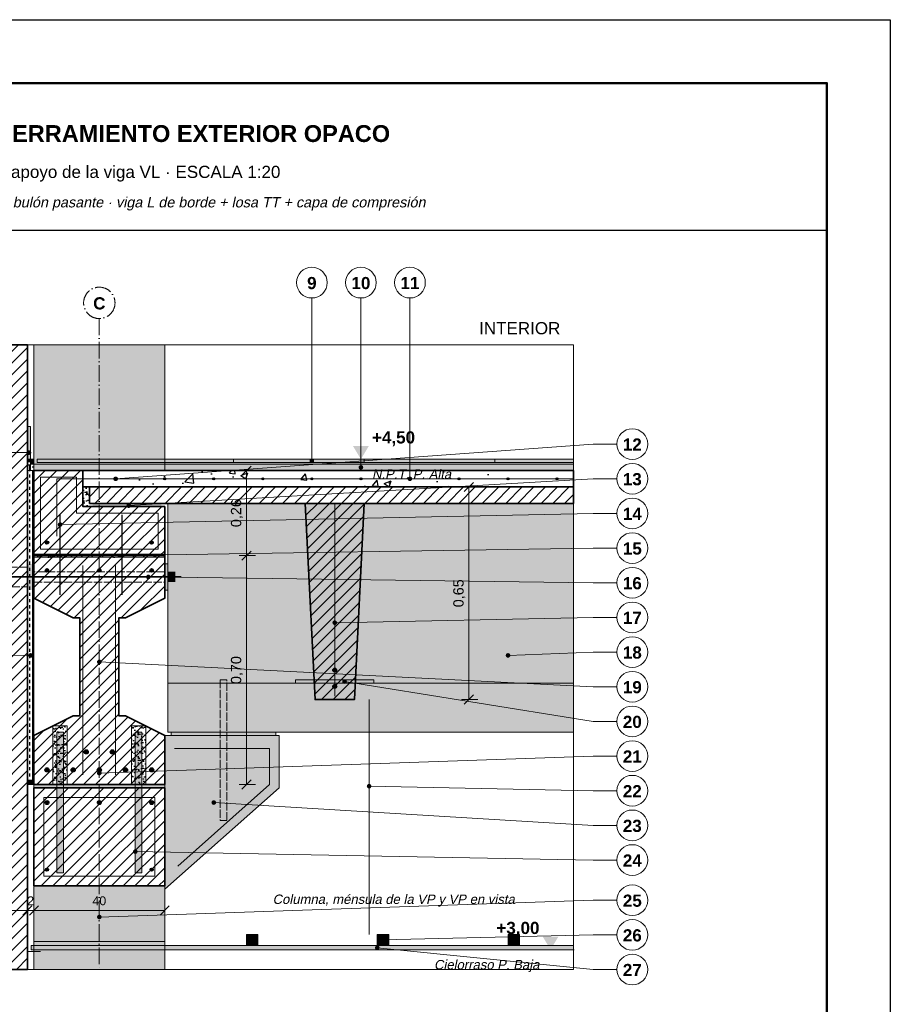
# Model space of a CAD drawing. Header units: millimetres. Extents: x 6 to 4194, y 6 to 5934.
# Tile 3 of 3: x 1532 to 4194, y 2923 to 5934. Entities that reach past the tile are written whole.
import ezdxf
from ezdxf.enums import TextEntityAlignment as Align

# ---------------------------------------------------------------- set-up
doc = ezdxf.new("R2010")
doc.units = ezdxf.units.MM
doc.header["$LTSCALE"] = 20
doc.linetypes.add('DASHDOT', pattern=[3.556, 2.54, -0.508, 0, -0.508])
doc.linetypes.add('DASHED', pattern=[1.524, 1.27, -0.254])
for name, color, linetype in [('A-ACERO', 250, 'Continuous'), ('A-AISLACION-EPS', 50, 'Continuous'), ('A-AISLACION-LANA', 40, 'Continuous'), ('A-ALUMINIO', 253, 'Continuous'), ('A-ARMADURAS', 14, 'Continuous'), ('A-CONTORNOS', 7, 'Continuous'), ('A-GROUT', 251, 'Continuous'), ('A-HORMIGON-INSITU', 33, 'Continuous'), ('A-HORMIGON-PREMOLDEADO', 8, 'Continuous'), ('A-MORTERO-CARPETAS', 252, 'Continuous'), ('A-NEOPRENO-SELLADORES', 7, 'Continuous'), ('A-PROYECCION-OCULTO', 8, 'DASHED'), ('A-SOLADOS', 31, 'Continuous'), ('A-VISTA', 8, 'Continuous'), ('X-COTAS', 3, 'Continuous'), ('X-EJES', 1, 'DASHDOT'), ('X-MARCO', 7, 'Continuous'), ('X-NIVELES', 7, 'Continuous'), ('X-REFERENCIAS', 1, 'Continuous'), ('X-TEXTOS', 7, 'Continuous')]:
    doc.layers.add(name, color=color, linetype=linetype)
doc.styles.add('ARIAL', font='arial.ttf')
doc.styles.add('ARIAL-B', font='arialbd.ttf')

msp = doc.modelspace()

# ---------------------------------------------------------------- hatches: boundary and pattern name
at = {"layer": 'A-ACERO', "true_color": 0x3b3b3b}
h = msp.add_hatch(color=250, dxfattribs=at)
h.dxf.hatch_style = 1
h.paths.add_polyline_path([(1975, 4190), (1985, 4190), (1985, 4270), (1975, 4270)])
h = msp.add_hatch(color=250, dxfattribs=at)
h.dxf.hatch_style = 1
h.paths.add_polyline_path([(1645, 3585), (1665, 3585), (1665, 3755), (1645, 3755)])
h = msp.add_hatch(color=250, dxfattribs=at)
h.dxf.hatch_style = 1
h.paths.add_polyline_path([(1885, 3585), (1905, 3585), (1905, 3755), (1885, 3755)])
h = msp.add_hatch(color=250, dxfattribs=at)
h.dxf.hatch_style = 1
h.paths.add_polyline_path([(1645, 3325), (1665, 3325), (1665, 3585), (1645, 3585)])
h = msp.add_hatch(color=250, dxfattribs=at)
h.dxf.hatch_style = 1
h.paths.add_polyline_path([(1885, 3325), (1905, 3325), (1905, 3585), (1885, 3585)])
at = {"layer": 'A-AISLACION-EPS'}
h = msp.add_hatch(dxfattribs=at)
h.set_pattern_fill('ZIGZAG', color=256, scale=6, angle=90)
h.paths.add_polyline_path([(1555, 4555), (1565, 4555), (1565, 4590), (1555, 4590)])
at = {"layer": 'A-AISLACION-LANA'}
h = msp.add_hatch(dxfattribs=at)
h.set_pattern_fill('INSUL', color=256, scale=3, angle=90)
h.paths.add_polyline_path([(1555, 3595), (1575, 3595), (1575, 4555), (1555, 4555)])
at = {"layer": 'A-ALUMINIO', "true_color": 0x9aa3ab}
h = msp.add_hatch(color=253, dxfattribs=at)
h.dxf.hatch_style = 1
h.paths.add_polyline_path([(2225, 3102.5), (2260, 3102.5), (2260, 3137), (2225, 3137)])
h = msp.add_hatch(color=253, dxfattribs=at)
h.dxf.hatch_style = 1
h.paths.add_polyline_path([(2625, 3102.5), (2660, 3102.5), (2660, 3137), (2625, 3137)])
h = msp.add_hatch(color=253, dxfattribs=at)
h.dxf.hatch_style = 1
h.paths.add_polyline_path([(3025, 3102.5), (3060, 3102.5), (3060, 3137), (3025, 3137)])
at = {"layer": 'A-ARMADURAS'}
h = msp.add_hatch(color=256, dxfattribs=at)
h.dxf.hatch_style = 1
h.paths.add_polyline_path([(1828.4, 4530), (1828.2, 4531.1), (1827.8, 4532), (1827, 4532.8), (1826.1, 4533.2), (1825, 4533.4), (1823.9, 4533.2), (1823, 4532.8), (1822.2, 4532), (1821.8, 4531.1), (1821.6, 4530), (1821.8, 4528.9), (1822.2, 4528), (1823, 4527.2), (1823.9, 4526.8), (1825, 4526.6), (1826.1, 4526.8), (1827, 4527.2), (1827.8, 4528), (1828.2, 4528.9)])
h = msp.add_hatch(color=256, dxfattribs=at)
h.dxf.hatch_style = 1
h.paths.add_polyline_path([(1978.4, 4530), (1978.2, 4531.1), (1977.8, 4532), (1977, 4532.8), (1976.1, 4533.2), (1975, 4533.4), (1973.9, 4533.2), (1973, 4532.8), (1972.2, 4532), (1971.8, 4531.1), (1971.6, 4530), (1971.8, 4528.9), (1972.2, 4528), (1973, 4527.2), (1973.9, 4526.8), (1975, 4526.6), (1976.1, 4526.8), (1977, 4527.2), (1977.8, 4528), (1978.2, 4528.9)])
h = msp.add_hatch(color=256, dxfattribs=at)
h.dxf.hatch_style = 1
h.paths.add_polyline_path([(2128.4, 4530), (2128.2, 4531.1), (2127.8, 4532), (2127, 4532.8), (2126.1, 4533.2), (2125, 4533.4), (2123.9, 4533.2), (2123, 4532.8), (2122.2, 4532), (2121.8, 4531.1), (2121.6, 4530), (2121.8, 4528.9), (2122.2, 4528), (2123, 4527.2), (2123.9, 4526.8), (2125, 4526.6), (2126.1, 4526.8), (2127, 4527.2), (2127.8, 4528), (2128.2, 4528.9)])
h = msp.add_hatch(color=256, dxfattribs=at)
h.dxf.hatch_style = 1
h.paths.add_polyline_path([(2278.4, 4530), (2278.2, 4531.1), (2277.8, 4532), (2277, 4532.8), (2276.1, 4533.2), (2275, 4533.4), (2273.9, 4533.2), (2273, 4532.8), (2272.2, 4532), (2271.8, 4531.1), (2271.6, 4530), (2271.8, 4528.9), (2272.2, 4528), (2273, 4527.2), (2273.9, 4526.8), (2275, 4526.6), (2276.1, 4526.8), (2277, 4527.2), (2277.8, 4528), (2278.2, 4528.9)])
h = msp.add_hatch(color=256, dxfattribs=at)
h.dxf.hatch_style = 1
h.paths.add_polyline_path([(2428.4, 4530), (2428.2, 4531.1), (2427.8, 4532), (2427, 4532.8), (2426.1, 4533.2), (2425, 4533.4), (2423.9, 4533.2), (2423, 4532.8), (2422.2, 4532), (2421.8, 4531.1), (2421.6, 4530), (2421.8, 4528.9), (2422.2, 4528), (2423, 4527.2), (2423.9, 4526.8), (2425, 4526.6), (2426.1, 4526.8), (2427, 4527.2), (2427.8, 4528), (2428.2, 4528.9)])
h = msp.add_hatch(color=256, dxfattribs=at)
h.dxf.hatch_style = 1
h.paths.add_polyline_path([(2578.4, 4530), (2578.2, 4531.1), (2577.8, 4532), (2577, 4532.8), (2576.1, 4533.2), (2575, 4533.4), (2573.9, 4533.2), (2573, 4532.8), (2572.2, 4532), (2571.8, 4531.1), (2571.6, 4530), (2571.8, 4528.9), (2572.2, 4528), (2573, 4527.2), (2573.9, 4526.8), (2575, 4526.6), (2576.1, 4526.8), (2577, 4527.2), (2577.8, 4528), (2578.2, 4528.9)])
h = msp.add_hatch(color=256, dxfattribs=at)
h.dxf.hatch_style = 1
h.paths.add_polyline_path([(2728.4, 4530), (2728.2, 4531.1), (2727.8, 4532), (2727, 4532.8), (2726.1, 4533.2), (2725, 4533.4), (2723.9, 4533.2), (2723, 4532.8), (2722.2, 4532), (2721.8, 4531.1), (2721.6, 4530), (2721.8, 4528.9), (2722.2, 4528), (2723, 4527.2), (2723.9, 4526.8), (2725, 4526.6), (2726.1, 4526.8), (2727, 4527.2), (2727.8, 4528), (2728.2, 4528.9)])
h = msp.add_hatch(color=256, dxfattribs=at)
h.dxf.hatch_style = 1
h.paths.add_polyline_path([(2878.4, 4530), (2878.2, 4531.1), (2877.8, 4532), (2877, 4532.8), (2876.1, 4533.2), (2875, 4533.4), (2873.9, 4533.2), (2873, 4532.8), (2872.2, 4532), (2871.8, 4531.1), (2871.6, 4530), (2871.8, 4528.9), (2872.2, 4528), (2873, 4527.2), (2873.9, 4526.8), (2875, 4526.6), (2876.1, 4526.8), (2877, 4527.2), (2877.8, 4528), (2878.2, 4528.9)])
h = msp.add_hatch(color=256, dxfattribs=at)
h.dxf.hatch_style = 1
h.paths.add_polyline_path([(3028.4, 4530), (3028.2, 4531.1), (3027.8, 4532), (3027, 4532.8), (3026.1, 4533.2), (3025, 4533.4), (3023.9, 4533.2), (3023, 4532.8), (3022.2, 4532), (3021.8, 4531.1), (3021.6, 4530), (3021.8, 4528.9), (3022.2, 4528), (3023, 4527.2), (3023.9, 4526.8), (3025, 4526.6), (3026.1, 4526.8), (3027, 4527.2), (3027.8, 4528), (3028.2, 4528.9)])
h = msp.add_hatch(color=256, dxfattribs=at)
h.dxf.hatch_style = 1
h.paths.add_polyline_path([(3178.4, 4530), (3178.2, 4531.1), (3177.8, 4532), (3177, 4532.8), (3176.1, 4533.2), (3175, 4533.4), (3173.9, 4533.2), (3173, 4532.8), (3172.2, 4532), (3171.8, 4531.1), (3171.6, 4530), (3171.8, 4528.9), (3172.2, 4528), (3173, 4527.2), (3173.9, 4526.8), (3175, 4526.6), (3176.1, 4526.8), (3177, 4527.2), (3177.8, 4528), (3178.2, 4528.9)])
h = msp.add_hatch(color=256, dxfattribs=at)
h.dxf.hatch_style = 1
h.paths.add_polyline_path([(1620.2, 4335), (1619.9, 4336.6), (1619.2, 4338.1), (1618.1, 4339.2), (1616.6, 4339.9), (1615, 4340.2), (1613.4, 4339.9), (1611.9, 4339.2), (1610.8, 4338.1), (1610.1, 4336.6), (1609.8, 4335), (1610.1, 4333.4), (1610.8, 4331.9), (1611.9, 4330.8), (1613.4, 4330.1), (1615, 4329.8), (1616.6, 4330.1), (1618.1, 4330.8), (1619.2, 4331.9), (1619.9, 4333.4)])
h = msp.add_hatch(color=256, dxfattribs=at)
h.dxf.hatch_style = 1
h.paths.add_polyline_path([(1940.2, 4335), (1939.9, 4336.6), (1939.2, 4338.1), (1938.1, 4339.2), (1936.6, 4339.9), (1935, 4340.2), (1933.4, 4339.9), (1931.9, 4339.2), (1930.8, 4338.1), (1930.1, 4336.6), (1929.8, 4335), (1930.1, 4333.4), (1930.8, 4331.9), (1931.9, 4330.8), (1933.4, 4330.1), (1935, 4329.8), (1936.6, 4330.1), (1938.1, 4330.8), (1939.2, 4331.9), (1939.9, 4333.4)])
h = msp.add_hatch(color=256, dxfattribs=at)
h.dxf.hatch_style = 1
h.paths.add_polyline_path([(1620.6, 4250), (1620.3, 4251.7), (1619.5, 4253.3), (1618.3, 4254.5), (1616.7, 4255.3), (1615, 4255.6), (1613.3, 4255.3), (1611.7, 4254.5), (1610.5, 4253.3), (1609.7, 4251.7), (1609.4, 4250), (1609.7, 4248.3), (1610.5, 4246.7), (1611.7, 4245.5), (1613.3, 4244.7), (1615, 4244.4), (1616.7, 4244.7), (1618.3, 4245.5), (1619.5, 4246.7), (1620.3, 4248.3)])
h = msp.add_hatch(color=256, dxfattribs=at)
h.dxf.hatch_style = 1
h.paths.add_polyline_path([(1780.6, 4250), (1780.3, 4251.7), (1779.5, 4253.3), (1778.3, 4254.5), (1776.7, 4255.3), (1775, 4255.6), (1773.3, 4255.3), (1771.7, 4254.5), (1770.5, 4253.3), (1769.7, 4251.7), (1769.4, 4250), (1769.7, 4248.3), (1770.5, 4246.7), (1771.7, 4245.5), (1773.3, 4244.7), (1775, 4244.4), (1776.7, 4244.7), (1778.3, 4245.5), (1779.5, 4246.7), (1780.3, 4248.3)])
h = msp.add_hatch(color=256, dxfattribs=at)
h.dxf.hatch_style = 1
h.paths.add_polyline_path([(1940.6, 4250), (1940.3, 4251.7), (1939.5, 4253.3), (1938.3, 4254.5), (1936.7, 4255.3), (1935, 4255.6), (1933.3, 4255.3), (1931.7, 4254.5), (1930.5, 4253.3), (1929.7, 4251.7), (1929.4, 4250), (1929.7, 4248.3), (1930.5, 4246.7), (1931.7, 4245.5), (1933.3, 4244.7), (1935, 4244.4), (1936.7, 4244.7), (1938.3, 4245.5), (1939.5, 4246.7), (1940.3, 4248.3)])
h = msp.add_hatch(color=256, dxfattribs=at)
h.dxf.hatch_style = 1
h.paths.add_polyline_path([(2501, 3945), (2500.7, 3946.9), (2499.9, 3948.5), (2498.5, 3949.9), (2496.9, 3950.7), (2495, 3951), (2493.1, 3950.7), (2491.5, 3949.9), (2490.1, 3948.5), (2489.3, 3946.9), (2489, 3945), (2489.3, 3943.1), (2490.1, 3941.5), (2491.5, 3940.1), (2493.1, 3939.3), (2495, 3939), (2496.9, 3939.3), (2498.5, 3940.1), (2499.9, 3941.5), (2500.7, 3943.1)])
h = msp.add_hatch(color=256, dxfattribs=at)
h.dxf.hatch_style = 1
h.paths.add_polyline_path([(2501, 3895), (2500.7, 3896.9), (2499.9, 3898.5), (2498.5, 3899.9), (2496.9, 3900.7), (2495, 3901), (2493.1, 3900.7), (2491.5, 3899.9), (2490.1, 3898.5), (2489.3, 3896.9), (2489, 3895), (2489.3, 3893.1), (2490.1, 3891.5), (2491.5, 3890.1), (2493.1, 3889.3), (2495, 3889), (2496.9, 3889.3), (2498.5, 3890.1), (2499.9, 3891.5), (2500.7, 3893.1)])
h = msp.add_hatch(color=256, dxfattribs=at)
h.dxf.hatch_style = 1
h.paths.add_polyline_path([(1741.4, 3695), (1741.1, 3697), (1740.2, 3698.8), (1738.8, 3700.2), (1737, 3701.1), (1735, 3701.4), (1733, 3701.1), (1731.2, 3700.2), (1729.8, 3698.8), (1728.9, 3697), (1728.6, 3695), (1728.9, 3693), (1729.8, 3691.2), (1731.2, 3689.8), (1733, 3688.9), (1735, 3688.6), (1737, 3688.9), (1738.8, 3689.8), (1740.2, 3691.2), (1741.1, 3693)])
h = msp.add_hatch(color=256, dxfattribs=at)
h.dxf.hatch_style = 1
h.paths.add_polyline_path([(1821.4, 3695), (1821.1, 3697), (1820.2, 3698.8), (1818.8, 3700.2), (1817, 3701.1), (1815, 3701.4), (1813, 3701.1), (1811.2, 3700.2), (1809.8, 3698.8), (1808.9, 3697), (1808.6, 3695), (1808.9, 3693), (1809.8, 3691.2), (1811.2, 3689.8), (1813, 3688.9), (1815, 3688.6), (1817, 3688.9), (1818.8, 3689.8), (1820.2, 3691.2), (1821.1, 3693)])
h = msp.add_hatch(color=256, dxfattribs=at)
h.dxf.hatch_style = 1
h.paths.add_polyline_path([(1621.4, 3640), (1621.1, 3642), (1620.2, 3643.8), (1618.8, 3645.2), (1617, 3646.1), (1615, 3646.4), (1613, 3646.1), (1611.2, 3645.2), (1609.8, 3643.8), (1608.9, 3642), (1608.6, 3640), (1608.9, 3638), (1609.8, 3636.2), (1611.2, 3634.8), (1613, 3633.9), (1615, 3633.6), (1617, 3633.9), (1618.8, 3634.8), (1620.2, 3636.2), (1621.1, 3638)])
h = msp.add_hatch(color=256, dxfattribs=at)
h.dxf.hatch_style = 1
h.paths.add_polyline_path([(1701.4, 3640), (1701.1, 3642), (1700.2, 3643.8), (1698.8, 3645.2), (1697, 3646.1), (1695, 3646.4), (1693, 3646.1), (1691.2, 3645.2), (1689.8, 3643.8), (1688.9, 3642), (1688.6, 3640), (1688.9, 3638), (1689.8, 3636.2), (1691.2, 3634.8), (1693, 3633.9), (1695, 3633.6), (1697, 3633.9), (1698.8, 3634.8), (1700.2, 3636.2), (1701.1, 3638)])
h = msp.add_hatch(color=256, dxfattribs=at)
h.dxf.hatch_style = 1
h.paths.add_polyline_path([(1781.4, 3640), (1781.1, 3642), (1780.2, 3643.8), (1778.8, 3645.2), (1777, 3646.1), (1775, 3646.4), (1773, 3646.1), (1771.2, 3645.2), (1769.8, 3643.8), (1768.9, 3642), (1768.6, 3640), (1768.9, 3638), (1769.8, 3636.2), (1771.2, 3634.8), (1773, 3633.9), (1775, 3633.6), (1777, 3633.9), (1778.8, 3634.8), (1780.2, 3636.2), (1781.1, 3638)])
h = msp.add_hatch(color=256, dxfattribs=at)
h.dxf.hatch_style = 1
h.paths.add_polyline_path([(1861.4, 3640), (1861.1, 3642), (1860.2, 3643.8), (1858.8, 3645.2), (1857, 3646.1), (1855, 3646.4), (1853, 3646.1), (1851.2, 3645.2), (1849.8, 3643.8), (1848.9, 3642), (1848.6, 3640), (1848.9, 3638), (1849.8, 3636.2), (1851.2, 3634.8), (1853, 3633.9), (1855, 3633.6), (1857, 3633.9), (1858.8, 3634.8), (1860.2, 3636.2), (1861.1, 3638)])
h = msp.add_hatch(color=256, dxfattribs=at)
h.dxf.hatch_style = 1
h.paths.add_polyline_path([(1941.4, 3640), (1941.1, 3642), (1940.2, 3643.8), (1938.8, 3645.2), (1937, 3646.1), (1935, 3646.4), (1933, 3646.1), (1931.2, 3645.2), (1929.8, 3643.8), (1928.9, 3642), (1928.6, 3640), (1928.9, 3638), (1929.8, 3636.2), (1931.2, 3634.8), (1933, 3633.9), (1935, 3633.6), (1937, 3633.9), (1938.8, 3634.8), (1940.2, 3636.2), (1941.1, 3638)])
h = msp.add_hatch(color=256, dxfattribs=at)
h.dxf.hatch_style = 1
h.paths.add_polyline_path([(1621, 3540), (1620.7, 3541.9), (1619.9, 3543.5), (1618.5, 3544.9), (1616.9, 3545.7), (1615, 3546), (1613.1, 3545.7), (1611.5, 3544.9), (1610.1, 3543.5), (1609.3, 3541.9), (1609, 3540), (1609.3, 3538.1), (1610.1, 3536.5), (1611.5, 3535.1), (1613.1, 3534.3), (1615, 3534), (1616.9, 3534.3), (1618.5, 3535.1), (1619.9, 3536.5), (1620.7, 3538.1)])
h = msp.add_hatch(color=256, dxfattribs=at)
h.dxf.hatch_style = 1
h.paths.add_polyline_path([(1781, 3540), (1780.7, 3541.9), (1779.9, 3543.5), (1778.5, 3544.9), (1776.9, 3545.7), (1775, 3546), (1773.1, 3545.7), (1771.5, 3544.9), (1770.1, 3543.5), (1769.3, 3541.9), (1769, 3540), (1769.3, 3538.1), (1770.1, 3536.5), (1771.5, 3535.1), (1773.1, 3534.3), (1775, 3534), (1776.9, 3534.3), (1778.5, 3535.1), (1779.9, 3536.5), (1780.7, 3538.1)])
h = msp.add_hatch(color=256, dxfattribs=at)
h.dxf.hatch_style = 1
h.paths.add_polyline_path([(1941, 3540), (1940.7, 3541.9), (1939.9, 3543.5), (1938.5, 3544.9), (1936.9, 3545.7), (1935, 3546), (1933.1, 3545.7), (1931.5, 3544.9), (1930.1, 3543.5), (1929.3, 3541.9), (1929, 3540), (1929.3, 3538.1), (1930.1, 3536.5), (1931.5, 3535.1), (1933.1, 3534.3), (1935, 3534), (1936.9, 3534.3), (1938.5, 3535.1), (1939.9, 3536.5), (1940.7, 3538.1)])
h = msp.add_hatch(color=256, dxfattribs=at)
h.dxf.hatch_style = 1
h.paths.add_polyline_path([(1619.8, 3335), (1619.6, 3336.5), (1618.9, 3337.8), (1617.8, 3338.9), (1616.5, 3339.6), (1615, 3339.8), (1613.5, 3339.6), (1612.2, 3338.9), (1611.1, 3337.8), (1610.4, 3336.5), (1610.2, 3335), (1610.4, 3333.5), (1611.1, 3332.2), (1612.2, 3331.1), (1613.5, 3330.4), (1615, 3330.2), (1616.5, 3330.4), (1617.8, 3331.1), (1618.9, 3332.2), (1619.6, 3333.5)])
h = msp.add_hatch(color=256, dxfattribs=at)
h.dxf.hatch_style = 1
h.paths.add_polyline_path([(1939.8, 3335), (1939.6, 3336.5), (1938.9, 3337.8), (1937.8, 3338.9), (1936.5, 3339.6), (1935, 3339.8), (1933.5, 3339.6), (1932.2, 3338.9), (1931.1, 3337.8), (1930.4, 3336.5), (1930.2, 3335), (1930.4, 3333.5), (1931.1, 3332.2), (1932.2, 3331.1), (1933.5, 3330.4), (1935, 3330.2), (1936.5, 3330.4), (1937.8, 3331.1), (1938.9, 3332.2), (1939.6, 3333.5)])
at = {"layer": 'A-GROUT'}
h = msp.add_hatch(dxfattribs=at)
h.set_pattern_fill('AR-SAND', color=256, scale=0.4)
h.paths.add_polyline_path([(1725, 4445), (1745, 4445), (1745, 4505), (1725, 4505)])
h = msp.add_hatch(dxfattribs=at)
h.set_pattern_fill('AR-SAND', color=256, scale=0.4)
h.paths.add_polyline_path([(1575, 4290), (1975, 4290), (1975, 4300), (1575, 4300)])
h = msp.add_hatch(dxfattribs=at)
h.set_pattern_fill('AR-SAND', color=256, scale=0.4)
h.paths.add_polyline_path([(1633, 3595), (1677, 3595), (1677, 3775), (1633, 3775)])
h = msp.add_hatch(dxfattribs=at)
h.set_pattern_fill('AR-SAND', color=256, scale=0.4)
h.paths.add_polyline_path([(1873, 3595), (1917, 3595), (1917, 3775), (1873, 3775)])
at = {"layer": 'A-HORMIGON-INSITU'}
h = msp.add_hatch(dxfattribs=at)
h.set_pattern_fill('AR-CONC', color=256, scale=1.2)
h.paths.add_polyline_path([(1725, 4505), (3225, 4505), (3225, 4555), (1725, 4555)])
at = {"layer": 'A-HORMIGON-PREMOLDEADO'}
h = msp.add_hatch(dxfattribs=at)
h.set_pattern_fill('ANSI31', color=256, scale=8)
h.paths.add_polyline_path([(1355, 4940), (1355, 3030), (1555, 3030), (1555, 4940)])
h = msp.add_hatch(dxfattribs=at)
h.set_pattern_fill('ANSI31', color=256, scale=8)
h.paths.add_polyline_path([(1575, 4295), (1975, 4295), (1975, 4445), (1725, 4445), (1725, 4555), (1575, 4555)])
h = msp.add_hatch(dxfattribs=at)
h.set_pattern_fill('ANSI31', color=256, scale=8)
h.paths.add_polyline_path([(1745, 4455), (3225, 4455), (3225, 4505), (1745, 4505)])
h = msp.add_hatch(dxfattribs=at)
h.set_pattern_fill('ANSI31', color=256, scale=8)
h.paths.add_polyline_path([(2405, 4455), (2585, 4455), (2555, 3855), (2435, 3855)])
h = msp.add_hatch(dxfattribs=at)
h.set_pattern_fill('ANSI31', color=256, scale=8)
h.paths.add_polyline_path([(1575, 3595), (1975, 3595), (1975, 3745), (1855, 3805), (1835, 3805), (1835, 4105), (1855, 4105), (1975, 4165), (1975, 4295), (1575, 4295), (1575, 4165), (1695, 4105), (1715, 4105), (1715, 3805), (1695, 3805), (1575, 3745)])
h = msp.add_hatch(dxfattribs=at)
h.set_pattern_fill('ANSI31', color=256, scale=8)
h.paths.add_polyline_path([(1575, 3285), (1975, 3285), (1975, 3585), (1575, 3585)])
at = {"layer": 'A-MORTERO-CARPETAS', "true_color": 0x8d8d8d}
h = msp.add_hatch(color=252, dxfattribs=at)
h.dxf.hatch_style = 1
h.paths.add_polyline_path([(1565, 4575), (1575, 4575), (1575, 4580), (1565, 4580)])
h = msp.add_hatch(color=252, dxfattribs=at)
h.dxf.hatch_style = 1
h.paths.add_polyline_path([(1585, 4575), (3225, 4575), (3225, 4580), (1585, 4580)])
at = {"layer": 'A-MORTERO-CARPETAS'}
h = msp.add_hatch(dxfattribs=at)
h.set_pattern_fill('AR-SAND', color=256, scale=0.6)
h.paths.add_polyline_path([(1565, 4555), (1575, 4555), (1575, 4575), (1565, 4575)])
h = msp.add_hatch(dxfattribs=at)
h.set_pattern_fill('AR-SAND', color=256, scale=0.6)
h.paths.add_polyline_path([(1575, 4555), (3225, 4555), (3225, 4575), (1575, 4575)])
at = {"layer": 'A-NEOPRENO-SELLADORES', "true_color": 0x111111}
h = msp.add_hatch(color=250, dxfattribs=at)
h.dxf.hatch_style = 1
h.paths.add_polyline_path([(1555, 4580), (1565, 4580), (1565, 4590), (1555, 4590)])
h = msp.add_hatch(color=250, dxfattribs=at)
h.dxf.hatch_style = 1
h.paths.add_polyline_path([(1755, 4445), (1965, 4445), (1965, 4455), (1755, 4455)])
h = msp.add_hatch(color=250, dxfattribs=at)
h.dxf.hatch_style = 1
h.paths.add_polyline_path([(1557, 4190), (1573, 4190), (1573, 4270), (1557, 4270)])
at = {"layer": 'A-NEOPRENO-SELLADORES', "true_color": 0x222222}
h = msp.add_hatch(color=250, dxfattribs=at)
h.dxf.hatch_style = 1
h.paths.add_polyline_path([(1985, 4214), (2007, 4214), (2007, 4246), (1985, 4246)])
at = {"layer": 'A-NEOPRENO-SELLADORES', "true_color": 0x111111}
h = msp.add_hatch(color=250, dxfattribs=at)
h.dxf.hatch_style = 1
h.paths.add_polyline_path([(2375, 3905), (2615, 3905), (2615, 3915), (2375, 3915)])
h = msp.add_hatch(color=250, dxfattribs=at)
h.dxf.hatch_style = 1
h.paths.add_polyline_path([(1995, 3745), (2315, 3745), (2315, 3755), (1995, 3755)])
h = msp.add_hatch(color=250, dxfattribs=at)
h.dxf.hatch_style = 1
h.paths.add_polyline_path([(1555, 3595), (1575, 3595), (1575, 3610), (1555, 3610)])
h = msp.add_hatch(color=250, dxfattribs=at)
h.dxf.hatch_style = 1
h.paths.add_polyline_path([(1575, 3585), (1975, 3585), (1975, 3595), (1575, 3595)])
at = {"layer": 'A-SOLADOS', "true_color": 0xcdbb9c}
h = msp.add_hatch(color=9, dxfattribs=at)
h.dxf.hatch_style = 1
h.paths.add_polyline_path([(1555, 4590), (1565, 4590), (1565, 4690), (1555, 4690)])
h = msp.add_hatch(color=9, dxfattribs=at)
h.dxf.hatch_style = 1
h.paths.add_polyline_path([(1565, 4580), (1575, 4580), (1575, 4590), (1565, 4590)])
h = msp.add_hatch(color=9, dxfattribs=at)
h.dxf.hatch_style = 1
h.paths.add_polyline_path([(1585, 4580), (3225, 4580), (3225, 4590), (1585, 4590)])
at = {"layer": 'A-VISTA', "true_color": 0xeceeef}
h = msp.add_hatch(color=7, dxfattribs=at)
h.dxf.hatch_style = 1
h.paths.add_polyline_path([(1575, 4940), (1575, 4555), (1975, 4555), (1975, 4940)])
at = {"layer": 'A-VISTA', "true_color": 0xe9ebed}
h = msp.add_hatch(color=7, dxfattribs=at)
h.dxf.hatch_style = 1
h.paths.add_polyline_path([(1985, 3755), (3225, 3755), (3225, 4455), (1985, 4455)])
at = {"layer": 'A-VISTA', "true_color": 0xe3e6e8}
h = msp.add_hatch(color=254, dxfattribs=at)
h.dxf.hatch_style = 1
h.paths.add_polyline_path([(1975, 3745), (2325, 3745), (2325, 3585), (1975, 3275)])
at = {"layer": 'A-VISTA', "true_color": 0xeceeef}
h = msp.add_hatch(color=7, dxfattribs=at)
h.dxf.hatch_style = 1
h.paths.add_polyline_path([(1575, 3030), (1975, 3030), (1975, 3285), (1575, 3285)])
at = {"layer": 'A-VISTA', "true_color": 0xf2f2f2}
h = msp.add_hatch(color=7, dxfattribs=at)
h.dxf.hatch_style = 1
h.paths.add_polyline_path([(1567, 3090), (3225, 3090), (3225, 3102.5), (1567, 3102.5)])
at = {"layer": 'X-NIVELES'}
h = msp.add_hatch(color=7, dxfattribs=at)
h.dxf.hatch_style = 1
h.paths.add_polyline_path([(2575, 4590), (2551, 4630), (2599, 4630)])
h = msp.add_hatch(color=7, dxfattribs=at)
h.dxf.hatch_style = 1
h.paths.add_polyline_path([(3155, 3090), (3131, 3130), (3179, 3130)])
at = {"layer": 'X-REFERENCIAS'}
h = msp.add_hatch(color=7, dxfattribs=at)
h.dxf.hatch_style = 1
h.paths.add_polyline_path([(1567, 4610), (1566.7, 4612.2), (1565.7, 4614.1), (1564.1, 4615.7), (1562.2, 4616.7), (1560, 4617), (1557.8, 4616.7), (1555.9, 4615.7), (1554.3, 4614.1), (1553.3, 4612.2), (1553, 4610), (1553.3, 4607.8), (1554.3, 4605.9), (1555.9, 4604.3), (1557.8, 4603.3), (1560, 4603), (1562.2, 4603.3), (1564.1, 4604.3), (1565.7, 4605.9), (1566.7, 4607.8)])
h = msp.add_hatch(color=7, dxfattribs=at)
h.dxf.hatch_style = 1
h.paths.add_polyline_path([(2432, 4585), (2431.7, 4587.2), (2430.7, 4589.1), (2429.1, 4590.7), (2427.2, 4591.7), (2425, 4592), (2422.8, 4591.7), (2420.9, 4590.7), (2419.3, 4589.1), (2418.3, 4587.2), (2418, 4585), (2418.3, 4582.8), (2419.3, 4580.9), (2420.9, 4579.3), (2422.8, 4578.3), (2425, 4578), (2427.2, 4578.3), (2429.1, 4579.3), (2430.7, 4580.9), (2431.7, 4582.8)])
h = msp.add_hatch(color=7, dxfattribs=at)
h.dxf.hatch_style = 1
h.paths.add_polyline_path([(2582, 4565), (2581.7, 4567.2), (2580.7, 4569.1), (2579.1, 4570.7), (2577.2, 4571.7), (2575, 4572), (2572.8, 4571.7), (2570.9, 4570.7), (2569.3, 4569.1), (2568.3, 4567.2), (2568, 4565), (2568.3, 4562.8), (2569.3, 4560.9), (2570.9, 4559.3), (2572.8, 4558.3), (2575, 4558), (2577.2, 4558.3), (2579.1, 4559.3), (2580.7, 4560.9), (2581.7, 4562.8)])
h = msp.add_hatch(color=7, dxfattribs=at)
h.dxf.hatch_style = 1
h.paths.add_polyline_path([(1832, 4530), (1831.7, 4532.2), (1830.7, 4534.1), (1829.1, 4535.7), (1827.2, 4536.7), (1825, 4537), (1822.8, 4536.7), (1820.9, 4535.7), (1819.3, 4534.1), (1818.3, 4532.2), (1818, 4530), (1818.3, 4527.8), (1819.3, 4525.9), (1820.9, 4524.3), (1822.8, 4523.3), (1825, 4523), (1827.2, 4523.3), (1829.1, 4524.3), (1830.7, 4525.9), (1831.7, 4527.8)])
h = msp.add_hatch(color=7, dxfattribs=at)
h.dxf.hatch_style = 1
h.paths.add_polyline_path([(2732, 4530), (2731.7, 4532.2), (2730.7, 4534.1), (2729.1, 4535.7), (2727.2, 4536.7), (2725, 4537), (2722.8, 4536.7), (2720.9, 4535.7), (2719.3, 4534.1), (2718.3, 4532.2), (2718, 4530), (2718.3, 4527.8), (2719.3, 4525.9), (2720.9, 4524.3), (2722.8, 4523.3), (2725, 4523), (2727.2, 4523.3), (2729.1, 4524.3), (2730.7, 4525.9), (2731.7, 4527.8)])
h = msp.add_hatch(color=7, dxfattribs=at)
h.dxf.hatch_style = 1
h.paths.add_polyline_path([(1872, 4448), (1871.7, 4450.2), (1870.7, 4452.1), (1869.1, 4453.7), (1867.2, 4454.7), (1865, 4455), (1862.8, 4454.7), (1860.9, 4453.7), (1859.3, 4452.1), (1858.3, 4450.2), (1858, 4448), (1858.3, 4445.8), (1859.3, 4443.9), (1860.9, 4442.3), (1862.8, 4441.3), (1865, 4441), (1867.2, 4441.3), (1869.1, 4442.3), (1870.7, 4443.9), (1871.7, 4445.8)])
h = msp.add_hatch(color=7, dxfattribs=at)
h.dxf.hatch_style = 1
h.paths.add_polyline_path([(1662, 4390), (1661.7, 4392.2), (1660.7, 4394.1), (1659.1, 4395.7), (1657.2, 4396.7), (1655, 4397), (1652.8, 4396.7), (1650.9, 4395.7), (1649.3, 4394.1), (1648.3, 4392.2), (1648, 4390), (1648.3, 4387.8), (1649.3, 4385.9), (1650.9, 4384.3), (1652.8, 4383.3), (1655, 4383), (1657.2, 4383.3), (1659.1, 4384.3), (1660.7, 4385.9), (1661.7, 4387.8)])
h = msp.add_hatch(color=7, dxfattribs=at)
h.dxf.hatch_style = 1
h.paths.add_polyline_path([(1852, 4295), (1851.7, 4297.2), (1850.7, 4299.1), (1849.1, 4300.7), (1847.2, 4301.7), (1845, 4302), (1842.8, 4301.7), (1840.9, 4300.7), (1839.3, 4299.1), (1838.3, 4297.2), (1838, 4295), (1838.3, 4292.8), (1839.3, 4290.9), (1840.9, 4289.3), (1842.8, 4288.3), (1845, 4288), (1847.2, 4288.3), (1849.1, 4289.3), (1850.7, 4290.9), (1851.7, 4292.8)])
h = msp.add_hatch(color=7, dxfattribs=at)
h.dxf.hatch_style = 1
h.paths.add_polyline_path([(1932, 4230), (1931.7, 4232.2), (1930.7, 4234.1), (1929.1, 4235.7), (1927.2, 4236.7), (1925, 4237), (1922.8, 4236.7), (1920.9, 4235.7), (1919.3, 4234.1), (1918.3, 4232.2), (1918, 4230), (1918.3, 4227.8), (1919.3, 4225.9), (1920.9, 4224.3), (1922.8, 4223.3), (1925, 4223), (1927.2, 4223.3), (1929.1, 4224.3), (1930.7, 4225.9), (1931.7, 4227.8)])
h = msp.add_hatch(color=7, dxfattribs=at)
h.dxf.hatch_style = 1
h.paths.add_polyline_path([(2502, 4090), (2501.7, 4092.2), (2500.7, 4094.1), (2499.1, 4095.7), (2497.2, 4096.7), (2495, 4097), (2492.8, 4096.7), (2490.9, 4095.7), (2489.3, 4094.1), (2488.3, 4092.2), (2488, 4090), (2488.3, 4087.8), (2489.3, 4085.9), (2490.9, 4084.3), (2492.8, 4083.3), (2495, 4083), (2497.2, 4083.3), (2499.1, 4084.3), (2500.7, 4085.9), (2501.7, 4087.8)])
h = msp.add_hatch(color=7, dxfattribs=at)
h.dxf.hatch_style = 1
h.paths.add_polyline_path([(1572, 3990), (1571.7, 3992.2), (1570.7, 3994.1), (1569.1, 3995.7), (1567.2, 3996.7), (1565, 3997), (1562.8, 3996.7), (1560.9, 3995.7), (1559.3, 3994.1), (1558.3, 3992.2), (1558, 3990), (1558.3, 3987.8), (1559.3, 3985.9), (1560.9, 3984.3), (1562.8, 3983.3), (1565, 3983), (1567.2, 3983.3), (1569.1, 3984.3), (1570.7, 3985.9), (1571.7, 3987.8)])
h = msp.add_hatch(color=7, dxfattribs=at)
h.dxf.hatch_style = 1
h.paths.add_polyline_path([(1782, 3970), (1781.7, 3972.2), (1780.7, 3974.1), (1779.1, 3975.7), (1777.2, 3976.7), (1775, 3977), (1772.8, 3976.7), (1770.9, 3975.7), (1769.3, 3974.1), (1768.3, 3972.2), (1768, 3970), (1768.3, 3967.8), (1769.3, 3965.9), (1770.9, 3964.3), (1772.8, 3963.3), (1775, 3963), (1777.2, 3963.3), (1779.1, 3964.3), (1780.7, 3965.9), (1781.7, 3967.8)])
h = msp.add_hatch(color=7, dxfattribs=at)
h.dxf.hatch_style = 1
h.paths.add_polyline_path([(3032, 3990), (3031.7, 3992.2), (3030.7, 3994.1), (3029.1, 3995.7), (3027.2, 3996.7), (3025, 3997), (3022.8, 3996.7), (3020.9, 3995.7), (3019.3, 3994.1), (3018.3, 3992.2), (3018, 3990), (3018.3, 3987.8), (3019.3, 3985.9), (3020.9, 3984.3), (3022.8, 3983.3), (3025, 3983), (3027.2, 3983.3), (3029.1, 3984.3), (3030.7, 3985.9), (3031.7, 3987.8)])
h = msp.add_hatch(color=7, dxfattribs=at)
h.dxf.hatch_style = 1
h.paths.add_polyline_path([(2532, 3910), (2531.7, 3912.2), (2530.7, 3914.1), (2529.1, 3915.7), (2527.2, 3916.7), (2525, 3917), (2522.8, 3916.7), (2520.9, 3915.7), (2519.3, 3914.1), (2518.3, 3912.2), (2518, 3910), (2518.3, 3907.8), (2519.3, 3905.9), (2520.9, 3904.3), (2522.8, 3903.3), (2525, 3903), (2527.2, 3903.3), (2529.1, 3904.3), (2530.7, 3905.9), (2531.7, 3907.8)])
h = msp.add_hatch(color=7, dxfattribs=at)
h.dxf.hatch_style = 1
h.paths.add_polyline_path([(1782, 3630), (1781.7, 3632.2), (1780.7, 3634.1), (1779.1, 3635.7), (1777.2, 3636.7), (1775, 3637), (1772.8, 3636.7), (1770.9, 3635.7), (1769.3, 3634.1), (1768.3, 3632.2), (1768, 3630), (1768.3, 3627.8), (1769.3, 3625.9), (1770.9, 3624.3), (1772.8, 3623.3), (1775, 3623), (1777.2, 3623.3), (1779.1, 3624.3), (1780.7, 3625.9), (1781.7, 3627.8)])
h = msp.add_hatch(color=7, dxfattribs=at)
h.dxf.hatch_style = 1
h.paths.add_polyline_path([(2607, 3590), (2606.7, 3592.2), (2605.7, 3594.1), (2604.1, 3595.7), (2602.2, 3596.7), (2600, 3597), (2597.8, 3596.7), (2595.9, 3595.7), (2594.3, 3594.1), (2593.3, 3592.2), (2593, 3590), (2593.3, 3587.8), (2594.3, 3585.9), (2595.9, 3584.3), (2597.8, 3583.3), (2600, 3583), (2602.2, 3583.3), (2604.1, 3584.3), (2605.7, 3585.9), (2606.7, 3587.8)])
h = msp.add_hatch(color=7, dxfattribs=at)
h.dxf.hatch_style = 1
h.paths.add_polyline_path([(2132, 3540), (2131.7, 3542.2), (2130.7, 3544.1), (2129.1, 3545.7), (2127.2, 3546.7), (2125, 3547), (2122.8, 3546.7), (2120.9, 3545.7), (2119.3, 3544.1), (2118.3, 3542.2), (2118, 3540), (2118.3, 3537.8), (2119.3, 3535.9), (2120.9, 3534.3), (2122.8, 3533.3), (2125, 3533), (2127.2, 3533.3), (2129.1, 3534.3), (2130.7, 3535.9), (2131.7, 3537.8)])
h = msp.add_hatch(color=7, dxfattribs=at)
h.dxf.hatch_style = 1
h.paths.add_polyline_path([(1892, 3390), (1891.7, 3392.2), (1890.7, 3394.1), (1889.1, 3395.7), (1887.2, 3396.7), (1885, 3397), (1882.8, 3396.7), (1880.9, 3395.7), (1879.3, 3394.1), (1878.3, 3392.2), (1878, 3390), (1878.3, 3387.8), (1879.3, 3385.9), (1880.9, 3384.3), (1882.8, 3383.3), (1885, 3383), (1887.2, 3383.3), (1889.1, 3384.3), (1890.7, 3385.9), (1891.7, 3387.8)])
h = msp.add_hatch(color=7, dxfattribs=at)
h.dxf.hatch_style = 1
h.paths.add_polyline_path([(1782, 3190), (1781.7, 3192.2), (1780.7, 3194.1), (1779.1, 3195.7), (1777.2, 3196.7), (1775, 3197), (1772.8, 3196.7), (1770.9, 3195.7), (1769.3, 3194.1), (1768.3, 3192.2), (1768, 3190), (1768.3, 3187.8), (1769.3, 3185.9), (1770.9, 3184.3), (1772.8, 3183.3), (1775, 3183), (1777.2, 3183.3), (1779.1, 3184.3), (1780.7, 3185.9), (1781.7, 3187.8)])
h = msp.add_hatch(color=7, dxfattribs=at)
h.dxf.hatch_style = 1
h.paths.add_polyline_path([(2632, 3096), (2631.7, 3098.2), (2630.7, 3100.1), (2629.1, 3101.7), (2627.2, 3102.7), (2625, 3103), (2622.8, 3102.7), (2620.9, 3101.7), (2619.3, 3100.1), (2618.3, 3098.2), (2618, 3096), (2618.3, 3093.8), (2619.3, 3091.9), (2620.9, 3090.3), (2622.8, 3089.3), (2625, 3089), (2627.2, 3089.3), (2629.1, 3090.3), (2630.7, 3091.9), (2631.7, 3093.8)])
h = msp.add_hatch(color=7, dxfattribs=at)
h.dxf.hatch_style = 1
h.paths.add_polyline_path([(2649, 3120), (2648.7, 3122.2), (2647.7, 3124.1), (2646.1, 3125.7), (2644.2, 3126.7), (2642, 3127), (2639.8, 3126.7), (2637.9, 3125.7), (2636.3, 3124.1), (2635.3, 3122.2), (2635, 3120), (2635.3, 3117.8), (2636.3, 3115.9), (2637.9, 3114.3), (2639.8, 3113.3), (2642, 3113), (2644.2, 3113.3), (2646.1, 3114.3), (2647.7, 3115.9), (2648.7, 3117.8)])

# ---------------------------------------------------------------- linework, layer by layer
at = {"layer": 'A-ARMADURAS', "lineweight": 13}
for points in [[(1595, 4315), (1955, 4315), (1955, 4425), (1705, 4425), (1705, 4535), (1595, 4535), (1595, 4315)], [(1755, 4530), (3225, 4530)], [(2495, 3865), (2495, 4455)], [(1725, 3625), (1725, 4265)], [(1825, 3625), (1825, 4265)], [(2005, 3705), (2295, 3705), (2295, 3595), (2015, 3345)], [(1605, 3315), (1945, 3315), (1945, 3555), (1605, 3555), (1605, 3315)]]:
    msp.add_lwpolyline(points, dxfattribs=at)
at = {"layer": 'A-ARMADURAS', "lineweight": 20}
msp.add_lwpolyline([(1645, 4355), (1645, 4530), (1965, 4530)], dxfattribs=at)
at = {"layer": 'A-ARMADURAS', "lineweight": 25}
for points in [[(1655, 4175), (1655, 4420)], [(1845, 4175), (1845, 4420)]]:
    msp.add_lwpolyline(points, dxfattribs=at)
at = {"layer": 'A-ARMADURAS'}
for centre, radius in [((1825, 4530), 3.4), ((1975, 4530), 3.4), ((2125, 4530), 3.4), ((2275, 4530), 3.4), ((2425, 4530), 3.4), ((2575, 4530), 3.4), ((2725, 4530), 3.4), ((2875, 4530), 3.4), ((3025, 4530), 3.4), ((3175, 4530), 3.4), ((1615, 4335), 5.2), ((1935, 4335), 5.2), ((1615, 4250), 5.6), ((1775, 4250), 5.6), ((1935, 4250), 5.6), ((2495, 3945), 6), ((2495, 3895), 6), ((1735, 3695), 6.4), ((1815, 3695), 6.4), ((1615, 3640), 6.4), ((1695, 3640), 6.4), ((1775, 3640), 6.4), ((1855, 3640), 6.4), ((1935, 3640), 6.4), ((1615, 3540), 6), ((1775, 3540), 6), ((1935, 3540), 6), ((1615, 3335), 4.8), ((1935, 3335), 4.8)]:
    msp.add_circle(centre, radius, dxfattribs=at)
at = {"layer": 'A-CONTORNOS', "lineweight": 35}
for points in [[(1355, 4940), (1355, 3030), (1555, 3030), (1555, 4940)], [(1575, 4295), (1975, 4295), (1975, 4445), (1725, 4445), (1725, 4555), (1575, 4555)], [(1725, 4505), (3225, 4505), (3225, 4555), (1725, 4555)], [(1745, 4455), (3225, 4455), (3225, 4505), (1745, 4505)], [(2405, 4455), (2585, 4455), (2555, 3855), (2435, 3855)], [(1575, 3595), (1975, 3595), (1975, 3745), (1855, 3805), (1835, 3805), (1835, 4105), (1855, 4105), (1975, 4165), (1975, 4295), (1575, 4295), (1575, 4165), (1695, 4105), (1715, 4105), (1715, 3805), (1695, 3805), (1575, 3745)], [(1575, 3285), (1975, 3285), (1975, 3585), (1575, 3585)]]:
    msp.add_lwpolyline(points, close=True, dxfattribs=at)
at = {"layer": 'A-CONTORNOS', "lineweight": 13}
for points in [[(1555, 4590), (1565, 4590), (1565, 4690), (1555, 4690)], [(1555, 4555), (1565, 4555), (1565, 4590), (1555, 4590)], [(1575, 4290), (1975, 4290), (1975, 4300), (1575, 4300)], [(1975, 4190), (1985, 4190), (1985, 4270), (1975, 4270)], [(1633, 3595), (1677, 3595), (1677, 3775), (1633, 3775)], [(1873, 3595), (1917, 3595), (1917, 3775), (1873, 3775)], [(1645, 3585), (1665, 3585), (1665, 3755), (1645, 3755)], [(1885, 3585), (1905, 3585), (1905, 3755), (1885, 3755)], [(1575, 3585), (1975, 3585), (1975, 3595), (1575, 3595)], [(1645, 3325), (1665, 3325), (1665, 3585), (1645, 3585)], [(1885, 3325), (1905, 3325), (1905, 3585), (1885, 3585)]]:
    msp.add_lwpolyline(points, close=True, dxfattribs=at)
at = {"layer": 'A-CONTORNOS', "lineweight": 18}
for points in [[(1565, 4580), (1575, 4580), (1575, 4590), (1565, 4590)], [(1585, 4580), (3225, 4580), (3225, 4590), (1585, 4590)], [(1555, 3595), (1575, 3595), (1575, 4555), (1555, 4555)], [(1565, 4555), (1575, 4555), (1575, 4575), (1565, 4575)], [(1575, 4555), (3225, 4555), (3225, 4575), (1575, 4575)], [(1567, 3090), (3225, 3090), (3225, 3102.5), (1567, 3102.5)]]:
    msp.add_lwpolyline(points, close=True, dxfattribs=at)
at = {"layer": 'A-CONTORNOS', "lineweight": 13}
for points in [[(2185, 4580), (2185, 4590)], [(2585, 4580), (2585, 4590)], [(2985, 4580), (2985, 4590)], [(1985, 3905), (3225, 3905)], [(2600, 3137), (2600, 3855)], [(1575, 3115), (1975, 3115)]]:
    msp.add_lwpolyline(points, dxfattribs=at)
at = {"layer": 'A-CONTORNOS', "lineweight": 35}
msp.add_lwpolyline([(1365, 4230), (2025, 4230)], dxfattribs=at)
at = {"layer": 'A-CONTORNOS', "lineweight": 18}
msp.add_lwpolyline([(1555, 3160), (1555, 3085), (1595, 3085)], dxfattribs=at)
at = {"layer": 'A-PROYECCION-OCULTO', "lineweight": 13}
for points in [[(1385, 4200), (1555, 4200), (1555, 4260), (1385, 4260)], [(1575, 4214), (1975, 4214), (1975, 4246), (1575, 4246)], [(2145, 3485), (2165, 3485), (2165, 3915), (2145, 3915)]]:
    msp.add_lwpolyline(points, close=True, dxfattribs=at)
at = {"layer": 'A-VISTA', "lineweight": 13}
for points in [[(1575, 4940), (1575, 4555), (1975, 4555), (1975, 4940)], [(1985, 3755), (3225, 3755), (3225, 4455), (1985, 4455)], [(2375, 3905), (2615, 3905), (2615, 3915), (2375, 3915)], [(1995, 3745), (2315, 3745), (2315, 3755), (1995, 3755)], [(1575, 3030), (1975, 3030), (1975, 3285), (1575, 3285)], [(2225, 3102.5), (2260, 3102.5), (2260, 3137), (2225, 3137)], [(2625, 3102.5), (2660, 3102.5), (2660, 3137), (2625, 3137)], [(3025, 3102.5), (3060, 3102.5), (3060, 3137), (3025, 3137)]]:
    msp.add_lwpolyline(points, close=True, dxfattribs=at)
at = {"layer": 'A-VISTA', "lineweight": 18}
msp.add_lwpolyline([(1975, 3745), (2325, 3745), (2325, 3585), (1975, 3275)], close=True, dxfattribs=at)
at = {"layer": 'X-COTAS', "lineweight": 13}
for points in [[(2203, 4555), (2253, 4555)], [(2225, 4295), (2225, 4555)], [(2883, 4505), (2933, 4505)], [(2905, 3855), (2905, 4505)], [(2203, 4295), (2253, 4295)], [(2203, 4295), (2253, 4295)], [(2225, 3595), (2225, 4295)], [(2883, 3855), (2933, 3855)], [(2203, 3595), (2253, 3595)], [(1555, 3232), (1555, 3188)], [(1555, 3232), (1555, 3188)], [(1575, 3232), (1575, 3188)], [(1575, 3232), (1575, 3188)], [(1975, 3232), (1975, 3188)], [(1355, 3210), (1555, 3210)], [(1555, 3210), (1575, 3210)], [(1575, 3210), (1975, 3210)]]:
    msp.add_lwpolyline(points, dxfattribs=at)
at = {"layer": 'X-COTAS', "lineweight": 25}
for points in [[(2211, 4541), (2239, 4569)], [(2891, 4491), (2919, 4519)], [(2211, 4281), (2239, 4309)], [(2211, 4281), (2239, 4309)], [(2891, 3841), (2919, 3869)], [(2211, 3581), (2239, 3609)], [(1541, 3196), (1569, 3224)], [(1541, 3196), (1569, 3224)], [(1561, 3196), (1589, 3224)], [(1561, 3196), (1589, 3224)], [(1961, 3196), (1989, 3224)]]:
    msp.add_lwpolyline(points, dxfattribs=at)
at = {"layer": 'X-EJES', "color": 12, "lineweight": 13, "true_color": 0xcc0000}
msp.add_lwpolyline([(1775, 5020), (1775, 3030)], dxfattribs=at)
at = {"layer": 'X-EJES', "color": 12, "lineweight": 18, "true_color": 0xcc0000}
msp.add_circle((1775, 5068), 48, dxfattribs=at)
at = {"layer": 'X-MARCO', "lineweight": 30}
msp.add_lwpolyline([(6, 5934), (4194, 5934), (4194, 6), (6, 6)], close=True, dxfattribs=at)
at = {"layer": 'X-MARCO', "lineweight": 50}
msp.add_lwpolyline([(200, 5740), (4000, 5740), (4000, 200), (200, 200)], close=True, dxfattribs=at)
at = {"layer": 'X-NIVELES', "lineweight": 13}
for points in [[(2503, 4590), (2647, 4590)], [(3083, 3090), (3227, 3090)]]:
    msp.add_lwpolyline(points, dxfattribs=at)
at = {"layer": 'X-REFERENCIAS', "lineweight": 13}
for points in [[(2425, 4585), (2425, 5083)], [(2575, 4565), (2575, 5083)], [(2725, 4530), (2725, 5083)], [(1560, 4610), (915, 4610), (842, 4610)], [(1825, 4530), (3285, 4636.2), (3358, 4636.2)], [(1865, 4448), (3285, 4530.2), (3358, 4530.2)], [(1655, 4390), (3285, 4424.2), (3358, 4424.2)], [(1845, 4295), (3285, 4318.2), (3358, 4318.2)], [(1925, 4230), (3285, 4212.2), (3358, 4212.2)], [(2495, 4090), (3285, 4106.2), (3358, 4106.2)], [(1565, 3990), (915, 3996), (842, 3996)], [(3025, 3990), (3285, 4000.2), (3358, 4000.2)], [(1775, 3970), (3285, 3894.2), (3358, 3894.2)], [(2525, 3910), (3285, 3788.2), (3358, 3788.2)], [(1775, 3630), (3285, 3682.2), (3358, 3682.2)], [(2600, 3590), (3285, 3576.2), (3358, 3576.2)], [(2125, 3540), (3285, 3470.2), (3358, 3470.2)], [(1885, 3390), (3285, 3364.2), (3358, 3364.2)], [(1775, 3190), (3285, 3241.3), (3358, 3241.3)], [(2642, 3120), (3285, 3135.3), (3358, 3135.3)], [(2625, 3096), (3285, 3029.3), (3358, 3029.3)]]:
    msp.add_lwpolyline(points, dxfattribs=at)
at = {"layer": 'X-REFERENCIAS', "lineweight": 18}
for centre in [(2425, 5130), (2575, 5130), (2725, 5130), (3405, 4636.2), (3405, 4530.2), (3405, 4424.2), (3405, 4318.2), (3405, 4212.2), (3405, 4106.2), (3405, 4000.2), (3405, 3894.2), (3405, 3788.2), (3405, 3682.2), (3405, 3576.2), (3405, 3470.2), (3405, 3364.2), (3405, 3241.3), (3405, 3135.3), (3405, 3029.3)]:
    msp.add_circle(centre, 47, dxfattribs=at)
at = {"layer": 'X-TEXTOS', "lineweight": 25}
msp.add_lwpolyline([(200, 5290), (4000, 5290)], dxfattribs=at)
at = {"layer": 'X-TEXTOS', "lineweight": 13}
msp.add_lwpolyline([(975, 4940), (3225, 4940), (3225, 3030), (975, 3030)], close=True, dxfattribs=at)

# ---------------------------------------------------------------- texts
at = {"layer": 'X-COTAS', "style": 'ARIAL'}
for s, p in [('0,26', (2209, 4425)), ('0,65', (2889, 4180)), ('0,70', (2209, 3945))]:
    msp.add_text(s, height=31.5, rotation=90, dxfattribs=at).set_placement(p, align=Align.CENTER)
for s, height, p in [('2', 27.2, (1565, 3226)), ('40', 27.21, (1775, 3226))]:
    msp.add_text(s, height=height, dxfattribs=at).set_placement(p, align=Align.CENTER)
at = {"layer": 'X-EJES', "color": 12, "true_color": 0xcc0000, "style": 'ARIAL-B'}
msp.add_text('C', height=37.2, dxfattribs=at).set_placement((1775, 5048), align=Align.CENTER)
at = {"layer": 'X-NIVELES', "style": 'ARIAL-B'}
msp.add_text('+4,50', height=37.23, dxfattribs=at).set_placement((2609, 4638))
at = {"layer": 'X-NIVELES', "style": 'ARIAL', "oblique": 12}
msp.add_text('N.P.T. P. Alta', height=28.64, dxfattribs=at).set_placement((2609, 4530))
at = {"layer": 'X-NIVELES', "style": 'ARIAL-B'}
msp.add_text('+3,00', height=37.23, dxfattribs=at).set_placement((3121, 3138), align=Align.RIGHT)
at = {"layer": 'X-NIVELES', "style": 'ARIAL', "oblique": 12}
msp.add_text('Cielorraso P. Baja', height=28.64, dxfattribs=at).set_placement((3121, 3030), align=Align.RIGHT)
at = {"layer": 'X-REFERENCIAS', "style": 'ARIAL-B'}
for s, height, p in [('9', 37.2, (2425, 5110)), ('10', 37.23, (2575, 5110)), ('11', 37.23, (2725, 5110)), ('12', 37.23, (3405, 4616.2)), ('13', 37.23, (3405, 4510.2)), ('14', 37.23, (3405, 4404.2)), ('15', 37.23, (3405, 4298.2)), ('16', 37.23, (3405, 4192.2)), ('17', 37.23, (3405, 4086.2)), ('18', 37.23, (3405, 3980.2)), ('19', 37.23, (3405, 3874.2)), ('20', 37.23, (3405, 3768.2)), ('21', 37.23, (3405, 3662.2)), ('22', 37.23, (3405, 3556.2)), ('23', 37.23, (3405, 3450.2)), ('24', 37.23, (3405, 3344.2)), ('25', 37.23, (3405, 3221.3)), ('26', 37.23, (3405, 3115.3)), ('27', 37.23, (3405, 3009.3))]:
    msp.add_text(s, height=height, dxfattribs=at).set_placement(p, align=Align.CENTER)
at = {"layer": 'X-TEXTOS'}
for s, height, style, p in [('ENTREPISO CON CERRAMIENTO EXTERIOR OPACO', 51.552, 'ARIAL-B', (840, 5560)), ('Corte vertical por la zona de apoyo de la viga VL · ESCALA 1:20', 37.232, 'ARIAL', (840, 5450))]:
    msp.add_text(s, height=height, dxfattribs=dict(at, style=style)).set_placement(p)
at = {"layer": 'X-TEXTOS', "style": 'ARIAL', "oblique": 12}
for s, height, p in [('Panel sándwich fijado a la VL con bulón pasante · viga L de borde + losa TT + capa de compresión', 31.504, (840, 5360)), ('Columna, ménsula de la VP y VP en vista', 28.64, (2305, 3230))]:
    msp.add_text(s, height=height, dxfattribs=at).set_placement(p)
at = {"layer": 'X-TEXTOS', "style": 'ARIAL'}
msp.add_text('INTERIOR', height=37.23, dxfattribs=at).set_placement((3185, 4972), align=Align.RIGHT)

doc.saveas('drawing.dxf')
